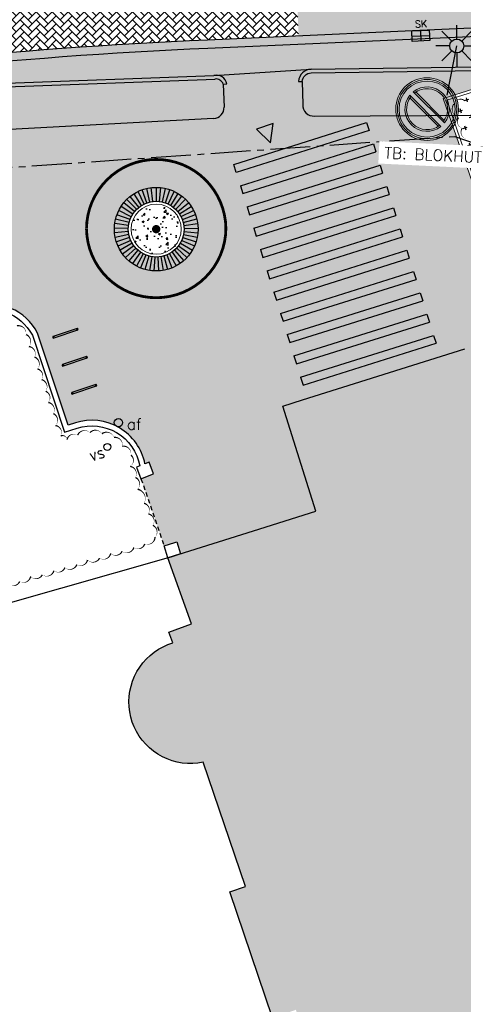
# Model space of a CAD drawing. Header units: metres. Extents: x 202922 to 203755, y 348928 to 349702.
# Tile 17 of 256: x 203188 to 203204, y 349305 to 349341. Entities that reach past the tile are written whole.
import ezdxf

# ---------------------------------------------------------------- set-up
doc = ezdxf.new("R2010")
doc.units = ezdxf.units.M
for name, pattern in [('1-200 CENTER', [4.28625, 2.8575, -0.47625, 0.47625, -0.47625]), ('1-200 DASHDOT', [2.54, 1.27, -0.635, 0, -0.635]), ('1-200 HIDDEN', [0.9525, 0.635, -0.3175])]:
    doc.linetypes.add(name, pattern=pattern)
for name, color, linetype in [('PH-BEST-BEBOUWING', 1, 'Continuous'), ('PH-BEST-BEBOUWING-ARCERING', 254, 'Continuous'), ('PH-BEST-BEGROEIIING', 252, 'Continuous'), ('PH-BEST-INDACTIEF INGETEKEND', 35, '1-200 DASHDOT'), ('PH-BEST-INRIT', 8, 'Continuous'), ('PH-BEST-KADASTRALE-GRENS', 240, '1-200 CENTER'), ('PH-BEST-MUUR-INDICATIEF INGETEKEND', 1, 'Continuous'), ('PH-BEST-POORT', 8, '1-200 HIDDEN'), ('PH-BEST-VLAGGENMAST', 6, 'Continuous'), ('PH-INM-BOOM-HANDHAVEN', 96, 'Continuous'), ('PH-INM-KANTVERHARDING', 253, 'Continuous'), ('PH-NIEUW-BAND-20-30', 210, 'Continuous'), ('PH-NIEUW-BAND-ARCERING', 143, 'Continuous'), ('PH-NIEUW-BEBORDING BLOCKS', 7, 'Continuous'), ('PH-NIEUW-BEBORDING-TEKST', 7, 'Continuous'), ('PH-NIEUW-BEPLANTING- OMRANDING', 96, 'Continuous'), ('PH-NIEUW-BEPLANTING-SIERPLANTSOEN', 75, 'Continuous'), ('PH-NIEUW-FIETSENREK', 7, 'Continuous'), ('PH-NIEUW-HALFVERHARDING', 9, 'Continuous'), ('PH-NIEUW-LICHTMAST-KROMMAST', 50, 'Continuous'), ('PH-NIEUW-STRAATMEUBILAIR', 7, 'Continuous'), ('PH-NIEUW-STRAATMEUBILAIR-BOOMBANK', 7, 'Continuous'), ('PH-ONTWERP', 7, 'Continuous'), ('PH-RIO-KOLK', 7, 'Continuous')]:
    doc.layers.add(name, color=color, linetype=linetype)
doc.layers.add('PH-NIEUW-OPSLUITBAND-10', color=240, linetype='Continuous', lineweight=18)
doc.layers.add('PH-NIEUW-SBS-KF-ROOD-BRUIN- ELLEBOOG PLEIN (GROTER 3)', color=7, linetype='Continuous', lineweight=5, true_color=0x572d2d)
doc.layers.add('PH-NIEUW-SBS-KF-ROOD-BRUIN- KEPERVERBAND RIJWEG', color=7, linetype='Continuous', lineweight=5, true_color=0x572d2d)
doc.styles.add('ISO', font='ISO')
doc.styles.add('RDL_MAATVOERING', font='romans.shx')
doc.styles.add('ROMANS', font='romans.shx')
doc.linetypes.add('1-200 BLOKHAAG', pattern='A,0,-0.035,[1,Gras.shx,S=5,R=0,X=0,Y=0.0025],-0.475', length=0.51)
pattern_1 = [(45, (0, 0), (0, 0.2873681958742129), [0.6096, -0.2032]), (135, (0.143684, 0.143684), (2.842170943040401e-17, 0.2873681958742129), [0.6096, -0.2032])]

# ---------------------------------------------------------------- blocks, each defined once
blk = doc.blocks.new('RONDJE', base_point=(35, 15))
at = {"color": 0}
blk.add_circle((35, 15), 0.25, dxfattribs=at)
blk = doc.blocks.new('58')
at = {"color": 0}
blk.add_blockref('RONDJE', (0, 0), dxfattribs=at)
at = {"color": 0, "style": 'ISO'}
blk.add_attdef('58', (0.6000000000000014, 0), '', height=0.9, dxfattribs=at)
blk = doc.blocks.new('INRITSYMBOOL')
at = {"layer": 'PH-BEST-INRIT'}
blk.add_lwpolyline([(-0.3150000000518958, 0.6299999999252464), (0, 0), (0.3149999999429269, 0.6299999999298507)], close=True, dxfattribs=at)
blk = doc.blocks.new('fietsklem')
at = {"layer": 'PH-ONTWERP'}
for p, q in [((199752.3623912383, 324124.8051578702), (199752.0327808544, 324125.6426284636)), ((199752.4182226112, 324124.8271318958), (199752.0886122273, 324125.6646024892))]:
    blk.add_line(p, q, dxfattribs=at)
at = {"layer": 'PH-ONTWERP', "color": 7}
for centre in [(199752.0606965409, 324125.6536154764), (199752.3903069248, 324124.8161448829)]:
    blk.add_circle(centre, 0.02999999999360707, dxfattribs=at)
blk = doc.blocks.new('Afvalbak')
blk.add_circle((0, 0), 0.15)
at = {"style": 'RDL_MAATVOERING'}
blk.add_text('af', height=0.4, dxfattribs=at).set_placement((0.3019962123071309, -0.2539061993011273))
blk = doc.blocks.new('*U17')
at = {"const_width": 0.1}
blk.add_lwpolyline([(-2.499880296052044, 0.003529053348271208, 0.990402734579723), (2.499814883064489, 0.03042285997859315, 0.990402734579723), (-2.499936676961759, 0.01779357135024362)], format="xyb", dxfattribs=at)
at = {"linetype": 'Continuous', "const_width": 0.15}
blk.add_lwpolyline([(-0.07500000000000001, 2.775557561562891e-18, 1), (0.07500000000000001, 2.775557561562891e-18, 1)], format="xyb", close=True, dxfattribs=at)
blk = doc.blocks.new('A$Ccc2a7da2')
at = {"true_color": 0xff0000}
h = blk.add_hatch(color=1, dxfattribs=at)
h.dxf.hatch_style = 1
h.paths.add_polyline_path([(-1.02661772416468e-08, 3.74999999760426), (0.1999999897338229, 3.74999999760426, -1), (7.299999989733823, 3.74999999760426), (7.499999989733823, 3.74999999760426, 1)])
at = {"true_color": 0xffffff}
h = blk.add_hatch(color=7, dxfattribs=at)
h.dxf.hatch_style = 1
h.paths.add_polyline_path([(0.1999999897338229, 3.74999999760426), (0.3999999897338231, 3.74999999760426, -1), (7.099999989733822, 3.74999999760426), (7.299999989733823, 3.74999999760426, 1)])
at = {"true_color": 0xff0000}
h = blk.add_hatch(color=1, dxfattribs=at)
h.dxf.hatch_style = 1
h.paths.add_polyline_path([(0.3999999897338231, 3.74999999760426), (1.099999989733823, 3.74999999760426, -1), (6.399999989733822, 3.74999999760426), (7.099999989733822, 3.74999999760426, 1)])
at = {"true_color": 0xffffff}
h = blk.add_hatch(color=7, dxfattribs=at)
h.dxf.hatch_style = 1
h.paths.add_polyline_path([(5.681506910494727, 2.242757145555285), (5.823918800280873, 2.100345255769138, 0.1695850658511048), (6.399999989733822, 3.74999999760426, 0.627905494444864), (2.100345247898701, 5.82391880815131), (2.242757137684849, 5.681506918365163, -0.8842048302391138)])
at = {"true_color": 0x007dc8}
h = blk.add_hatch(color=152, dxfattribs=at)
h.dxf.hatch_style = 1
h.paths.add_polyline_path([(2.407602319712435, 5.799504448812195), (5.799504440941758, 2.407602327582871, 0.1459923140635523), (6.199999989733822, 3.74999999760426, 0.5962630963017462)])
at = {"true_color": 0xffffff}
h = blk.add_hatch(color=7, dxfattribs=at)
h.dxf.hatch_style = 1
h.paths.add_polyline_path([(1.818493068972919, 5.257242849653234), (1.676081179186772, 5.399654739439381, 0.1695850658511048), (1.099999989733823, 3.74999999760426, 0.627905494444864), (5.399654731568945, 1.676081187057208), (5.257242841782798, 1.818493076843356, -0.8842048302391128)])
at = {"true_color": 0x007dc8}
h = blk.add_hatch(color=152, dxfattribs=at)
h.dxf.hatch_style = 1
h.paths.add_polyline_path([(1.700495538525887, 5.092397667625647, 0.1459923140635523), (1.299999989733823, 3.74999999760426, 0.5962630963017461), (5.092397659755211, 1.700495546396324)])
at = {"true_color": 0xff0000}
h = blk.add_hatch(color=1, dxfattribs=at)
h.dxf.hatch_style = 1
h.paths.add_polyline_path([(2.100345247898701, 5.823918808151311, 0.0567863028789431), (1.676081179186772, 5.399654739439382), (5.399654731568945, 1.676081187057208, 0.0567863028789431), (5.823918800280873, 2.100345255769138)])
at = {"true_color": 0xffffff}
h = blk.add_hatch(color=7, dxfattribs=at)
h.dxf.hatch_style = 1
h.paths.add_polyline_path([(1.818493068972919, 5.257242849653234, 0.02069506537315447), (1.700495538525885, 5.092397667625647), (5.092397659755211, 1.700495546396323, 0.02069506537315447), (5.257242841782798, 1.818493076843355)], flags=17)
h = blk.add_hatch(color=7, dxfattribs=at)
h.dxf.hatch_style = 1
h.paths.add_polyline_path([(2.407602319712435, 5.799504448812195, 0.02069506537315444), (2.242757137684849, 5.681506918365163), (5.681506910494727, 2.242757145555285, 0.02069506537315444), (5.799504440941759, 2.407602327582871)], flags=17)
at = {"true_color": 0xff0000}
h = blk.add_hatch(color=1, dxfattribs=at)
h.dxf.hatch_style = 1
h.paths.add_polyline_path([(7.499999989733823, 3.74999999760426), (7.299999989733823, 3.74999999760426, -1), (0.1999999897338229, 3.74999999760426), (-1.02661772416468e-08, 3.74999999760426, 1)])
at = {"true_color": 0xffffff}
h = blk.add_hatch(color=7, dxfattribs=at)
h.dxf.hatch_style = 1
h.paths.add_polyline_path([(7.299999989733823, 3.74999999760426), (7.099999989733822, 3.74999999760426, -1), (0.3999999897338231, 3.74999999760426), (0.1999999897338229, 3.74999999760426, 1)])
at = {"true_color": 0xff0000}
h = blk.add_hatch(color=1, dxfattribs=at)
h.dxf.hatch_style = 1
h.paths.add_polyline_path([(7.099999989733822, 3.74999999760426), (6.399999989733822, 3.74999999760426, -1), (1.099999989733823, 3.74999999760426), (0.3999999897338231, 3.74999999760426, 1)])
at = {"color": 7, "lineweight": 0, "true_color": 0xffffff}
for points in [[(5.399654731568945, 1.676081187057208), (1.676081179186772, 5.399654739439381)], [(5.092397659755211, 1.700495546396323), (1.700495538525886, 5.092397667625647)], [(5.823918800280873, 2.100345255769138), (2.1003452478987, 5.823918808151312)], [(5.799504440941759, 2.407602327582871), (2.407602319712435, 5.799504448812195)]]:
    blk.add_lwpolyline(points, dxfattribs=at)
at = {"color": 1, "lineweight": 0, "true_color": 0xff0000}
blk.add_circle((3.749999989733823, 3.74999999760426), 3.75, dxfattribs=at)
at = {"color": 7, "lineweight": 0, "true_color": 0xffffff}
for radius in [3.55, 3.35]:
    blk.add_circle((3.749999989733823, 3.74999999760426), radius, dxfattribs=at)
for radius, start, end in [(2.649999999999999, 321.5002498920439, 128.4997501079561), (2.449999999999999, 322.0334613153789, 127.9665386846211), (2.649999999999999, 141.5002498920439, 308.4997501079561), (2.449999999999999, 142.0334613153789, 307.966538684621)]:
    blk.add_arc((3.749999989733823, 3.74999999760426), radius, start, end, dxfattribs=at)
blk = doc.blocks.new('*U43')
h = blk.add_hatch(color=256)
h.paths.add_polyline_path([(0, 0.3735197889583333), (-0.3145617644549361, 0.3735197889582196), (-0.3145617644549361, 0.1867598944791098), (0, 0.1867598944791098)])
h.paths.add_polyline_path([(0, 0.1867598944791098), (0, 5.551115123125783e-17), (0.3145617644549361, -5.551115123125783e-17), (0.3145617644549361, 0.1867598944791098)])
blk.add_lwpolyline([(0.3145617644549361, 0), (-0.3145617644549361, 0), (-0.3145617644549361, 0.3735197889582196), (0.3145617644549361, 0.373519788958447)], close=True)
for points in [[(-0.3145617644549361, 0.3735197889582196), (0, 0.3735197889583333), (0, 0)], [(-0.3145617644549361, 0.1867598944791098), (0.3145617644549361, 0.1867598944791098)]]:
    blk.add_lwpolyline(points)
at = {"style": 'ROMANS'}
blk.add_attdef('SK', (-0.1885747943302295, 0.4870443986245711), '', height=0.25, dxfattribs=at)
blk = doc.blocks.new('A$C6E307431')
blk.add_hatch(color=256).paths.add_polyline_path([(0.678998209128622, 0.5102939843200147, 1), (0.821001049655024, 0.989705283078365, 1)])
at = {"color": 9, "flags": 128}
for points in [[(0.7499996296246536, 0.9999996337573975), (0.7499996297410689, 1.499999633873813)], [(0.5729996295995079, 0.9269996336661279), (0.2199996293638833, 1.279999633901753)], [(0.9269996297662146, 0.9269996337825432), (1.279999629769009, 1.279999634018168)], [(0.4999996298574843, 0.7499996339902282), (-3.703753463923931e-07, 0.7499996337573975)], [(0.9999996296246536, 0.7499996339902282), (1.499999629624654, 0.7499996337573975)], [(0.5729996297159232, 0.5729996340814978), (0.2199996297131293, 0.2199996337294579)], [(0.7499996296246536, 0.4999996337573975), (0.749999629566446, -3.660097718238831e-07)], [(0.9269996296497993, 0.5729996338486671), (1.279999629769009, 0.2199996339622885)]]:
    blk.add_lwpolyline(points, dxfattribs=at)
at = {"color": 9}
blk.add_circle((0.7499996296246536, 0.7499996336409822), 0.2499999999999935, dxfattribs=at)

msp = doc.modelspace()

# ---------------------------------------------------------------- hatches: boundary and pattern name
at = {"layer": 'PH-BEST-BEBOUWING-ARCERING'}
msp.add_hatch(color=256, dxfattribs=at).paths.add_polyline_path([(203219.203, 349302.758), (203220.17, 349303.08), (203219.974, 349303.668), (203219.757, 349304.318), (203219.151, 349306.137), (203218.66, 349307.61), (203217.912, 349307.363), (203217.667, 349307.282), (203217.506, 349307.765), (203213.444, 349319.969), (203213.634, 349320.055), (203213.496, 349320.534), (203214.298, 349320.864), (203213.03, 349324.61), (203212.25, 349324.38), (203212.03, 349324.84), (203211.3, 349324.64), (203210.46, 349327.13), (203207, 349326), (203207.07, 349325.78), (203205.16, 349325.16), (203203.942, 349328.785), (203198.118, 349326.953), (203197.41, 349326.73), (203198.6, 349322.96), (203196.356, 349322.254), (203193.665, 349321.408), (203193.2900665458, 349321.2898144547), (203194.14, 349318.92), (203193.33, 349318.63), (203193.47, 349318.24), (203193.2926712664, 349318.1787287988), (203193.1211783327, 349318.1026379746), (203192.956757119, 349318.012275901), (203192.800592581, 349317.9082938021), (203192.6538101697, 349317.7914410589), (203192.517467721, 349317.6625598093), (203192.3925478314, 349317.5225788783), (203192.2799507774, 349317.3725070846), (203192.1804880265, 349317.2134259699), (203192.0948763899, 349317.0464820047), (203192.023732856, 349316.8728783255), (203191.967570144, 349316.6938660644), (203191.926793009, 349316.5107353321), (203191.9016953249, 349316.3248059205), (203191.8924579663, 349316.1374177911), (203191.8991475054, 349315.949921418), (203191.9217157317, 349315.7636680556), (203191.96, 349315.58), (203192.0137275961, 349315.4002316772), (203192.0825096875, 349315.225668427), (203192.1658505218, 349315.0575684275), (203192.2631494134, 349314.8971432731), (203192.3737050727, 349314.7455492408), (203192.4967206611, 349314.6038789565), (203192.631309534, 349314.47315352), (203192.7765016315, 349314.3543151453), (203192.9312504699, 349314.2482203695), (203193.0944406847, 349314.1556338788), (203193.2648960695, 349314.077222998), (203193.4413880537, 349314.0135528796), (203193.6226445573, 349313.965082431), (203193.8073591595, 349313.932161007), (203193.9942005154, 349313.915025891), (203194.1818219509, 349313.9138005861), (203194.3688711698, 349313.9284939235), (203194.554, 349313.959), (203196.07, 349309.5), (203195.51, 349309.31), (203197.04, 349304.79), (203197.88, 349305.08), (203199.3, 349300.89), (203198.28, 349300.54), (203199.9, 349295.77), (203201.07, 349296.17), (203203.93, 349287.74), (203203.231, 349287.501), (203206.477, 349277.402), (203211.237, 349278.932), (203211.354, 349278.794), (203213.56, 349279.5), (203212.975, 349281.219), (203213.0968599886, 349281.1409634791), (203213.2215862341, 349281.0675950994), (203213.349, 349280.999), (203213.4787498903, 349280.935355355), (203213.6108128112, 349280.8766607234), (203213.745, 349280.823), (203213.8809522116, 349280.7737513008), (203214.0186858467, 349280.7297298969), (203214.158, 349280.691), (203214.2988941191, 349280.6575740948), (203214.4409633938, 349280.629560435), (203214.584, 349280.607), (203214.7278348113, 349280.5892346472), (203214.8722363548, 349280.5768954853), (203215.017, 349280.57), (203215.1617830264, 349280.5685567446), (203215.306517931, 349280.5725586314), (203215.451, 349280.582), (203215.5950402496, 349280.5966951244), (203215.7384389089, 349280.6167042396), (203215.881, 349280.642), (203216.0222848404, 349280.6724904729), (203216.1623484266, 349280.7081733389), (203216.301, 349280.749), (203216.4378611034, 349280.7953469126), (203216.5729222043, 349280.8467034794), (203216.706, 349280.903), (203216.8370725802, 349280.9642378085), (203216.9657976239, 349281.0302677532), (203217.092, 349281.101), (203217.2156241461, 349281.1764783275), (203217.3363468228, 349281.2565154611), (203217.454, 349281.341), (203217.5684456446, 349281.429835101), (203217.6794971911, 349281.5228782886), (203217.787, 349281.62), (203217.8904679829, 349281.7210025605), (203217.990178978, 349281.8257157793), (203218.086, 349281.934), (203218.1778503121, 349282.04577025), (203218.2655560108, 349282.1608214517), (203218.349, 349282.279), (203218.4275455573, 349282.4002493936), (203218.5015789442, 349282.5243053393), (203218.571, 349282.651), (203218.6358405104, 349282.7804248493), (203218.6958676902, 349282.9121511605), (203218.751, 349283.046), (203218.8006867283, 349283.1820040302), (203218.8453732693, 349283.3197319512), (203218.885, 349283.459), (203218.9195008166, 349283.5995638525), (203218.9488471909, 349283.7412935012), (203218.973, 349283.884), (203218.9917569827, 349284.0274634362), (203219.0050966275, 349284.1715315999), (203219.013, 349284.316), (203219.0154557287, 349284.4607455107), (203219.012454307, 349284.6054807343), (203219.004, 349284.75), (203218.9902804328, 349284.8940003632), (203218.9712718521, 349285.037398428), (203218.947, 349285.18), (203218.9175056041, 349285.3215774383), (203218.8828232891, 349285.4619741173), (203218.843, 349285.601), (203221.502, 349286.519), (203224.09, 349287.391), (203222.8, 349291.271), (203221.972, 349293.759), (203222.177, 349293.833)])
at = {"layer": 'PH-NIEUW-BAND-ARCERING', "ltscale": 0.2, "transparency": 33554687}
h = msp.add_hatch(color=256, dxfattribs=at)
h.dxf.hatch_style = 1
h.paths.add_polyline_path([(203205.4734026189, 349340.0410718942, -0.3399630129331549), (203211.1646395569, 349336.0553093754), (203220.8106737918, 349305.3553483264), (203221.0970009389, 349305.4259978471), (203211.4511605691, 349336.1442293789, 0.340012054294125), (203205.46006868, 349340.3407754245), (203194.7137328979, 349339.862666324, 0.02907411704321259), (203173.908024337, 349337.7206264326), (203173.956034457, 349337.4244929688, -0.02907411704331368), (203194.727066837, 349339.5629627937)])
h = msp.add_hatch(color=256, dxfattribs=at)
h.dxf.hatch_style = 1
h.paths.add_polyline_path([(203200.5098841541, 349336.6159651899), (203200.4198530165, 349336.9021371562), (203195.6503202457, 349335.4016181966), (203195.7403513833, 349335.1154462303)])
h = msp.add_hatch(color=256, dxfattribs=at)
h.dxf.hatch_style = 1
h.paths.add_polyline_path([(203200.7499671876, 349335.8528399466), (203200.65993605, 349336.1390119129), (203195.8904032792, 349334.6384929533), (203195.9804344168, 349334.352320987)])
h = msp.add_hatch(color=256, dxfattribs=at)
h.dxf.hatch_style = 1
h.paths.add_polyline_path([(203200.9900502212, 349335.0897147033), (203200.9000190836, 349335.3758866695), (203196.1304863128, 349333.87536771), (203196.2205174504, 349333.5891957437)])
h = msp.add_hatch(color=256, dxfattribs=at)
h.dxf.hatch_style = 1
h.paths.add_polyline_path([(203201.2301332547, 349334.32658946), (203201.1401021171, 349334.6127614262), (203196.3705693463, 349333.1122424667), (203196.4606004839, 349332.8260705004)])
h = msp.add_hatch(color=256, dxfattribs=at)
h.dxf.hatch_style = 1
h.paths.add_polyline_path([(203201.4702162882, 349333.5634642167), (203201.3801851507, 349333.8496361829), (203196.6106523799, 349332.3491172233), (203196.7006835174, 349332.0629452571)])
h = msp.add_hatch(color=256, dxfattribs=at)
h.dxf.hatch_style = 1
h.paths.add_polyline_path([(203201.7102993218, 349332.8003389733), (203201.6202681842, 349333.0865109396), (203196.8507354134, 349331.58599198), (203196.940766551, 349331.2998200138)])
h = msp.add_hatch(color=256, dxfattribs=at)
h.dxf.hatch_style = 1
h.paths.add_polyline_path([(203201.9503823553, 349332.03721373), (203201.8603512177, 349332.3233856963), (203197.0908184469, 349330.8228667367), (203197.1808495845, 349330.5366947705)])
h = msp.add_hatch(color=256, dxfattribs=at)
h.dxf.hatch_style = 1
h.paths.add_polyline_path([(203202.1904653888, 349331.2740884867), (203202.1004342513, 349331.560260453), (203197.3309014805, 349330.0597414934), (203197.4209326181, 349329.7735695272)])
h = msp.add_hatch(color=256, dxfattribs=at)
h.dxf.hatch_style = 1
h.paths.add_polyline_path([(203202.4305484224, 349330.5109632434), (203202.3405172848, 349330.7971352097), (203197.570984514, 349329.2966162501), (203197.6610156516, 349329.0104442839)])
h = msp.add_hatch(color=256, dxfattribs=at)
h.dxf.hatch_style = 1
h.paths.add_polyline_path([(203202.6706314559, 349329.7478380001), (203202.5806003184, 349330.0340099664), (203197.8110675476, 349328.5334910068), (203197.9010986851, 349328.2473190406)])
h = msp.add_hatch(color=256, dxfattribs=at)
h.dxf.hatch_style = 1
h.paths.add_polyline_path([(203202.9107144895, 349328.9847127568), (203202.8206833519, 349329.2708847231), (203198.0511505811, 349327.7703657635), (203198.1411817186, 349327.4841937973)])
at = {"layer": 'PH-NIEUW-BEPLANTING-SIERPLANTSOEN'}
h = msp.add_hatch(dxfattribs=at)
h.set_pattern_fill('CROSS,_I', color=256, scale=0.05, angle=-74.52787284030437, style=2)
h.set_pattern_definition([(285.4721271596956, (0, 0), (0.3906932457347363, -0.221294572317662), [0.15875, -0.4762500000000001]), (15.47212715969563, (-0.05532364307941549, -0.09767331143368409), (0.221294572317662, 0.3906932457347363), [0.15875, -0.4762500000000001])])
edge = h.paths.add_edge_path()
edge.add_arc((203203.7806225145, 349337.4981474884), 0.2441549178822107, 52.463837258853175, 162.4638371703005, ccw=False)
edge.add_arc((203204.1621851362, 349337.6181890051), 0.2441549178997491, 52.46383725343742, 162.4638371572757, ccw=False)
edge.add_arc((203204.5394844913, 349337.7262342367), 0.2440362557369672, 49.47524794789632, 159.4752478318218, ccw=False)
edge.add_arc((203204.9160340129, 349337.8020141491), 0.2440360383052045, 43.28207564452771, 153.2820755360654, ccw=False)
edge.add_arc((203205.2985587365, 349337.8367256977), 0.2440360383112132, 37.08793733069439, 147.0879372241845, ccw=False)
edge.add_arc((203205.6825955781, 349337.8299610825), 0.2440360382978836, 30.893798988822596, 140.8937988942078, ccw=False)
edge.add_arc((203206.0636605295, 349337.7817992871), 0.2440360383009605, 24.699660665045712, 134.6996605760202, ccw=False)
edge.add_arc((203206.4373042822, 349337.6928026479), 0.2440360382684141, 18.505522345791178, 128.5055222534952, ccw=False)
edge.add_arc((203206.7991641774, 349337.5640102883), 0.24403603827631, 12.311384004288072, 122.31138391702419, ccw=False)
edge.add_arc((203207.1450151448, 349337.3969259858), 0.2440360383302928, 6.117245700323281, 116.1172455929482, ccw=False)
edge.add_arc((203207.4708190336, 349337.1935006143), 0.244036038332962, -0.07689263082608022, 109.9231072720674, ccw=False)
edge.add_arc((203207.7727717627, 349336.9561093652), 0.2440360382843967, -6.271030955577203, 103.72896893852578, ccw=False)
edge.add_arc((203208.0473477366, 349336.6875240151), 0.2440360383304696, -12.465169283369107, 97.53483061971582, ccw=False)
edge.add_arc((203208.2913410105, 349336.3908805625), 0.2440360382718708, -18.659307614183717, 91.34069229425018, ccw=False)
edge.add_arc((203208.5019027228, 349336.0696426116), 0.2440360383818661, -24.853445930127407, 85.14655396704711, ccw=False)
edge.add_arc((203208.676574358, 349335.727560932), 0.2440360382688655, -31.047584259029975, 78.95241564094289, ccw=False)
edge.add_arc((203208.8198329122, 349335.366591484), 0.2441466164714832, -35.63919226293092, 74.36080763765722, ccw=False)
edge.add_arc((203208.9514320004, 349334.9894988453), 0.2441549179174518, -35.88315384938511, 74.1168460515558, ccw=False)
edge.add_arc((203208.9659622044, 349334.8279498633), 0.1842129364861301, -104.25453056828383, 5.745469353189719, ccw=False)
edge.add_arc((203208.6877951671, 349334.7229743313), 0.244154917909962, 232.4638372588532, 342.46383717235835, ccw=False)
edge.add_arc((203208.3062325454, 349334.6029328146), 0.2441549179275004, 232.4638372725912, 342.4638371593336, ccw=False)
edge.add_arc((203207.9246699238, 349334.4828912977), 0.244154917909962, 232.4638372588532, 342.46383717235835, ccw=False)
edge.add_arc((203207.5431073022, 349334.362849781), 0.2441549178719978, 232.46383725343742, 342.46383715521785, ccw=False)
edge.add_arc((203207.1615446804, 349334.2428082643), 0.2441549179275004, 232.4638372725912, 342.4638371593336, ccw=False)
edge.add_arc((203206.7799820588, 349334.1227667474), 0.244154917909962, 232.4638372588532, 342.46383717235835, ccw=False)
edge.add_arc((203206.3984194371, 349334.0027252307), 0.2441549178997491, 232.4638372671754, 342.46383715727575, ccw=False)
edge.add_arc((203206.0168568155, 349333.8826837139), 0.244154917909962, 232.463837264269, 342.46383717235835, ccw=False)
edge.add_arc((203205.6352941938, 349333.7626421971), 0.2441549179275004, 232.4638372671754, 342.4638371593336, ccw=False)
edge.add_arc((203205.2537315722, 349333.6426006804), 0.2441549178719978, 232.46383725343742, 342.46383715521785, ccw=False)
edge.add_arc((203205.0810342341, 349333.6349761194), 0.1875175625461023, 167.3357869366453, 277.3357868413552, ccw=False)
edge.add_arc((203204.9648981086, 349333.9109204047), 0.2441549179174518, 144.1168461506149, 254.1168460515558, ccw=False)
edge.add_arc((203204.8338998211, 349334.2888614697), 0.2441549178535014, 144.1168461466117, 254.11684605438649, ccw=False)
edge.add_arc((203204.7029015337, 349334.6668025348), 0.2441549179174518, 144.1168461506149, 254.1168460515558, ccw=False)
edge.add_arc((203204.5719032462, 349335.0447436), 0.2441549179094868, 144.1168461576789, 254.1168460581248, ccw=False)
edge.add_arc((203204.4409049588, 349335.422684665), 0.2441549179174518, 144.1168461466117, 254.1168460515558, ccw=False)
edge.add_arc((203204.3099066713, 349335.8006257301), 0.2441549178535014, 144.1168461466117, 254.11684605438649, ccw=False)
edge.add_arc((203204.1789083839, 349336.1785667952), 0.2441549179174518, 144.1168461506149, 254.1168460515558, ccw=False)
edge.add_arc((203204.0479100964, 349336.5565078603), 0.2441549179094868, 144.1168461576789, 254.1168460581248, ccw=False)
edge.add_arc((203203.9169118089, 349336.9344489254), 0.2441549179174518, 144.1168461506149, 254.1168460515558, ccw=False)
edge.add_arc((203203.8064602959, 349337.3846005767), 0.3192318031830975, 144.1168461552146, 254.1168460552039, ccw=False)
at = {"layer": 'PH-NIEUW-HALFVERHARDING', "transparency": 33554559}
h = msp.add_hatch(dxfattribs=at)
h.set_pattern_fill('AR-CONC', color=256, scale=0.004, angle=-3.193670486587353)
h.set_pattern_definition([(46.80632951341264, (203193.130569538, 349333.4893167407), (0.7240549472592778, -0.1042562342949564), [0.0762, -0.8382000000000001]), (351.8063295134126, (203193.130569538, 349333.4893167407), (-0.09817871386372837, 0.7708942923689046), [0.06095999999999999, -0.67056233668]), (97.25777421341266, (203193.1909072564, 349333.4806287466), (0.6258762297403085, 0.6666380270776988), [0.06476003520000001, -0.7123609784]), (42.99052951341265, (203193.1418900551, 349333.6922011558), (1.073263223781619, -0.2283166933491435), [0.1143, -1.2573]), (93.44188712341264, (203193.2313285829, 349333.6731748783), (1.003279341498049, 0.935263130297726), [0.09714009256, -1.06854243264]), (347.9904806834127, (203193.1418900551, 349333.6922011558), (1.003279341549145, 0.9352631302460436), [0.09143986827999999, -1.00583892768]), (17.80632951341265, (203193.2405021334, 349333.6358197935), (0.5827264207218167, -0.4422119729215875), [0.07619999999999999, -0.8382]), (322.8063295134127, (203193.2405021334, 349333.6358197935), (0.2878695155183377, 0.7218353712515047), [0.06096, -0.6705599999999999]), (68.25777451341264, (203193.2890626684, 349333.5989687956), (0.8705959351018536, 0.2796234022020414), [0.06476003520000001, -0.7123597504]), (34.30632951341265, (203193.130569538, 349333.4893167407), (0.03117787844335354, 0.3370065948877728), [0, -0.662432, 0, -0.68072, 0, -0.6731]), (4.306329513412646, (203193.130569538, 349333.4893167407), (0.2891882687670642, 0.3852095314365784), [0, -0.388112, 0, -0.647192, 0, -0.25654]), (324.3063295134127, (203192.9043534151, 349333.5019391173), (0.5402434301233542, -0.05309504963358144), [0, -0.254, 0, -0.7924800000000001, 0, -1.05156]), (314.3063295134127, (203192.8029112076, 349333.5075993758), (0.5972626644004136, 0.06853818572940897), [0, -0.3302, 0, -0.526288, 0, -0.74676])])
h.paths.add_polyline_path([(203191.9714494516, 349333.0786411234, 1), (203193.7714494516, 349333.0786411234, 1)])
at = {"layer": 'PH-NIEUW-SBS-KF-ROOD-BRUIN- ELLEBOOG PLEIN (GROTER 3)'}
h = msp.add_hatch(dxfattribs=at)
h.set_pattern_fill('AR-HBONE', color=256, scale=0.002, angle=62)
h.set_pattern_definition([(107, (0, 0), (-0.2537310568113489, 0.1349111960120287), [0.6096, -0.2032]), (197, (-0.05940988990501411, 0.19432099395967), (-0.2537310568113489, 0.1349111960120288), [0.6096, -0.2032])])
h.paths.add_polyline_path([(203211.1646395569, 349336.0553093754, 0.3399630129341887), (203205.4734026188, 349340.0410718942), (203194.7270668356, 349339.5629627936, 0.02492765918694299), (203176.8997621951, 349337.8767372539), (203177.2600000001, 349336.1999999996), (203177.5898318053, 349334.9021411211), (203183.2860710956, 349335.3604910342, -0.1802432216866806), (203184.2745527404, 349335.1008698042, -0.1682419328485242), (203184.834151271, 349334.3235003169), (203186.1896074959, 349330.3138392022), (203186.3478962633, 349330.3533749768), (203186.360401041, 349330.2978877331, -0.3665590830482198), (203188.6141703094, 349329.3519720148), (203189.7138590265, 349326.0464985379), (203189.9582988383, 349326.1261362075, -0.2164757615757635), (203191.554, 349325.9536, -0.2132967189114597), (203192.4694503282, 349324.6615405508), (203192.6181, 349324.7174), (203192.775, 349324.2984), (203192.3258, 349324.1296), (203193.1575928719, 349321.7173721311), (203193.5400160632, 349321.8363148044), (203193.6158600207, 349321.8598081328), (203193.748243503, 349321.4341701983), (203196.356, 349322.254), (203198.6, 349322.96), (203197.41, 349326.73), (203198.118, 349326.953), (203203.942, 349328.785), (203205.16, 349325.16), (203207.07, 349325.78), (203207, 349326), (203210.46, 349327.13), (203213.6537076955, 349328.1334740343)])
h.paths.add_polyline_path([(203204.8013937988, 349333.0389883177), (203203.1632334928, 349337.7652184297), (203204.2276502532, 349338.1000892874, -0.4057884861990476), (203209.2074760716, 349335.5944459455), (203209.5729122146, 349334.5401319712)], flags=16)
h.paths.add_polyline_path([(203202.9107144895, 349328.9847127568), (203198.1411817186, 349327.4841937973), (203198.0511505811, 349327.7703657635), (203202.8206833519, 349329.2708847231)], flags=16)
h.paths.add_polyline_path([(203202.6706314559, 349329.7478380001), (203197.9010986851, 349328.2473190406), (203197.8110675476, 349328.5334910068), (203202.5806003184, 349330.0340099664)], flags=16)
h.paths.add_polyline_path([(203202.4305484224, 349330.5109632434), (203197.6610156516, 349329.0104442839), (203197.570984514, 349329.2966162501), (203202.3405172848, 349330.7971352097)], flags=16)
h.paths.add_polyline_path([(203202.1904653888, 349331.2740884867), (203197.4209326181, 349329.7735695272), (203197.3309014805, 349330.0597414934), (203202.1004342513, 349331.560260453)], flags=16)
h.paths.add_polyline_path([(203201.9503823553, 349332.03721373), (203197.1808495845, 349330.5366947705), (203197.0908184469, 349330.8228667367), (203201.8603512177, 349332.3233856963)], flags=16)
h.paths.add_polyline_path([(203201.7102993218, 349332.8003389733), (203196.940766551, 349331.2998200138), (203196.8507354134, 349331.58599198), (203201.6202681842, 349333.0865109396)], flags=16)
h.paths.add_polyline_path([(203201.4702162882, 349333.5634642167), (203196.7006835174, 349332.0629452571), (203196.6106523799, 349332.3491172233), (203201.3801851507, 349333.8496361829)], flags=16)
h.paths.add_polyline_path([(203201.2301332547, 349334.32658946), (203196.4606004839, 349332.8260705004), (203196.3705693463, 349333.1122424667), (203201.1401021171, 349334.6127614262)], flags=16)
h.paths.add_polyline_path([(203200.9900502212, 349335.0897147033), (203196.2205174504, 349333.5891957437), (203196.1304863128, 349333.87536771), (203200.9000190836, 349335.3758866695)], flags=16)
h.paths.add_polyline_path([(203200.7499671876, 349335.8528399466), (203195.9804344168, 349334.352320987), (203195.8904032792, 349334.6384929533), (203200.65993605, 349336.1390119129)], flags=16)
h.paths.add_polyline_path([(203200.5098841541, 349336.6159651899), (203195.7403513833, 349335.1154462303), (203195.6503202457, 349335.4016181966), (203200.4198530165, 349336.9021371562)], flags=16)
h.paths.add_polyline_path([(203191.8714494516, 349333.0786411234, -1), (203193.8714494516, 349333.0786411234, -1)], flags=16)
at = {"layer": 'PH-NIEUW-SBS-KF-ROOD-BRUIN- KEPERVERBAND RIJWEG'}
h = msp.add_hatch(dxfattribs=at)
h.set_pattern_fill('AR-HBONE', color=256, scale=0.002)
h.set_pattern_definition(pattern_1)
h.paths.add_polyline_path([(203207.2153600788, 349365.3675207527), (203203.6902346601, 349365.8868740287), (203201.8311508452, 349351.7081580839), (203205.2526244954, 349350.8882298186)])
edge = h.paths.add_edge_path()
edge.add_line((203205.2526244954, 349350.8882298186), (203201.8311508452, 349351.7081580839))
edge.add_line((203201.8311508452, 349351.7081580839), (203201.512562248, 349349.2783713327))
edge.add_arc((203197.5465089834, 349349.7983920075), 3.999999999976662, 272.5474339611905, 352.5301090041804, ccw=False)
edge.add_line((203197.7242948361, 349345.8023449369), (203197.9820843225, 349340.0080766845))
edge.add_line((203197.9820843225, 349340.0080766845), (203205.3000046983, 349340.3336541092))
edge.add_arc((203205.7222308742, 349334.3425259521), 6.005987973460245, 18.12567490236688, 94.03126833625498, ccw=False)
edge.add_line((203211.430180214, 349336.2110028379), (203212.6795906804, 349332.2345652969))
edge.add_line((203212.6795906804, 349332.2345652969), (203217.1726955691, 349333.6698391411))
edge.add_arc((203222.8882222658, 349335.4954224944), 5.999999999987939, 95.04223127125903, 197.7138833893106, ccw=False)
edge.add_line((203222.3608823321, 349341.4722036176), (203221.8468639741, 349347.2640647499))
edge.add_arc((203186.4864884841, 349745.6980527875), 399.9999987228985, 273.2905117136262, 275.07162094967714, ccw=False)
edge.add_arc((203209.2163731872, 349350.3509251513), 3.999999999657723, 172.2803428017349, 273.2905117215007, ccw=False)
h = msp.add_hatch(dxfattribs=at)
h.set_pattern_fill('AR-HBONE', color=256, scale=0.002)
h.set_pattern_definition(pattern_1)
h.paths.add_polyline_path([(203197.7242948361, 349345.8023449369), (203194.4559434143, 349345.6569345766, 0.01948113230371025), (203180.0333851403, 349344.4510287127), (203180.7413944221, 349338.6944044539, -0.01948113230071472), (203194.7137328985, 349339.8626663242), (203197.9820843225, 349340.0080766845)])

# ---------------------------------------------------------------- linework, layer by layer
at = {"layer": 'PH-BEST-BEBOUWING'}
for points in [[(203197.04, 349304.79), (203195.51, 349309.31), (203196.07, 349309.5), (203194.554, 349313.959), (203194.3688711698, 349313.9284939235), (203194.1818219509, 349313.9138005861), (203193.9942005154, 349313.915025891), (203193.8073591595, 349313.932161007), (203193.6226445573, 349313.965082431), (203193.4413880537, 349314.0135528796), (203193.2648960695, 349314.077222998), (203193.0944406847, 349314.1556338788), (203192.9312504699, 349314.2482203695), (203192.7765016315, 349314.3543151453), (203192.631309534, 349314.47315352), (203192.4967206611, 349314.6038789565), (203192.3737050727, 349314.7455492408), (203192.2631494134, 349314.8971432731), (203192.1658505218, 349315.0575684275), (203192.0825096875, 349315.225668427), (203192.0137275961, 349315.4002316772), (203191.96, 349315.58), (203191.9217157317, 349315.7636680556), (203191.8991475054, 349315.949921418), (203191.8924579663, 349316.1374177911), (203191.9016953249, 349316.3248059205), (203191.926793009, 349316.5107353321), (203191.967570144, 349316.6938660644), (203192.023732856, 349316.8728783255), (203192.0948763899, 349317.0464820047), (203192.1804880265, 349317.2134259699), (203192.2799507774, 349317.3725070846), (203192.3925478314, 349317.5225788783), (203192.517467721, 349317.6625598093), (203192.6538101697, 349317.7914410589), (203192.800592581, 349317.9082938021), (203192.956757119, 349318.012275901), (203193.1211783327, 349318.1026379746), (203193.2926712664, 349318.1787287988), (203193.47, 349318.24), (203193.33, 349318.63), (203194.14, 349318.92), (203193.29, 349321.29), (203193.481, 349321.35), (203193.665, 349321.408), (203196.356, 349322.254), (203198.6, 349322.96), (203197.41, 349326.73), (203198.118, 349326.953), (203203.942, 349328.785)], [(203193.1576155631, 349321.7173791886), (203193.5400160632, 349321.8363148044), (203193.6158600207, 349321.8598081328), (203193.7487101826, 349321.4326697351), (203193.29, 349321.29), (203193.1576155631, 349321.7173791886)]]:
    msp.add_lwpolyline(points, dxfattribs=at)
at = {"layer": 'PH-BEST-BEGROEIIING'}
msp.add_lwpolyline([(203187.542497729, 349320.3650512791, 0, 0.05, 0.52056705), (203187.9745305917, 349320.440511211, 0, 0.05, 0.52056705), (203188.3681881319, 349320.6231976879, 0, 0.05, 0.52056705), (203188.7847744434, 349320.6830542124, 0, 0.05, 0.52056705), (203189.2026776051, 349320.8302798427, 0, 0.05, 0.52056705), (203189.5942875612, 349320.9417838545, 0, 0.05, 0.52056705), (203190.0249326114, 349321.0479855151, 0, 0.05, 0.52056705), (203190.4078636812, 349321.2161989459, 0, 0.05, 0.52056705), (203190.8386194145, 349321.2794435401, 0, 0.05, 0.52056705), (203191.2402498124, 349321.45278769, 0, 0.05, 0.52056705), (203191.6481624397, 349321.5265658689, 0, 0.05, 0.52056705), (203192.0709376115, 349321.6625172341, 0, 0.05, 0.52056705), (203192.4583527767, 349321.789878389, 0, 0.05, 0.52056705), (203192.8282405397, 349322.032983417, 0, 0.05, 0.52056705), (203192.7519260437, 349322.4557138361, 0, 0.05, 0.52056705), (203192.5896329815, 349322.8692159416, 0, 0.05, 0.52056705), (203192.4331752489, 349323.246205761, 0, 0.05, 0.52056705), (203192.2026060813, 349323.7506198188, 0, 0.05, 0.52056705), (203192.125568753, 349324.1732053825, 0, 0.05, 0.52056705), (203191.9371232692, 349324.5721600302, 0, 0.05, 0.52056705), (203191.96381788, 349324.9758380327, 0, 0.05, 0.52056705), (203191.6586290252, 349325.2933044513, 0, 0.05, 0.52056705), (203191.3547064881, 349325.6072362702, 0, 0.05, 0.52056705), (203190.9217992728, 349325.7377213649, 0, 0.05, 0.52056705), (203190.4973734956, 349325.7795694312, 0, 0.05, 0.52056705), (203190.0530053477, 349325.6906587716, 0, 0.05, 0.52056705), (203189.6751178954, 349325.5302909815, 0, 0.05, 0.52056705), (203189.4471686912, 349325.6603109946, 0, 0.05, 0.52056705), (203189.2586477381, 349326.0367713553, 0, 0.05, 0.52056705), (203189.1847683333, 349326.4643331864, 0, 0.05, 0.52056705), (203189.0008481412, 349326.8625484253, 0, 0.05, 0.52056705), (203188.9067120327, 349327.2641801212, 0, 0.05, 0.52056705), (203188.7601420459, 349327.683615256, 0, 0.05, 0.52056705), (203188.6124642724, 349328.0646418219, 0, 0.05, 0.52056705), (203188.5078339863, 349328.4933712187, 0, 0.05, 0.52056705), (203188.3029222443, 349328.8704539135, 0, 0.05, 0.52056705), (203188.2020193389, 349329.2994621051, 0, 0.05, 0.52056705), (203187.8756568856, 349329.6118255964, 0, 0.05, 0.52056705)], format="xyseb", dxfattribs=at)
at = {"layer": 'PH-BEST-INDACTIEF INGETEKEND', "linetype": '1-200 BLOKHAAG', "flags": 128}
msp.add_lwpolyline([(203193.2988489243, 349321.2927797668), (203181.6978914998, 349317.9964496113)], dxfattribs=at)
at = {"layer": 'PH-BEST-KADASTRALE-GRENS', "ltscale": 0.5}
msp.add_lwpolyline([(203177.726, 349334.599), (203203.588, 349336.408), (203207.971, 349334.882), (203211.006, 349331.288)], dxfattribs=at)
at = {"layer": 'PH-BEST-MUUR-INDICATIEF INGETEKEND', "ltscale": 0.25, "flags": 128}
msp.add_lwpolyline([(203186.2162380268, 349330.0278659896, -0.4012865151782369), (203188.4292596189, 349329.2742203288), (203189.586829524, 349325.7947660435), (203190.0335915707, 349325.9403196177, -0.2144787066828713), (203191.4521901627, 349325.7814525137, -0.2182595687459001), (203192.2794103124, 349324.5901274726), (203192.1689, 349324.5486), (203192.3258, 349324.1296), (203192.775, 349324.2984), (203192.6181, 349324.7174), (203192.4694503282, 349324.6615405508, 0.2132967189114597), (203191.554, 349325.9536, 0.2145329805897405), (203189.972, 349326.1306), (203189.7138590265, 349326.0464985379), (203188.6141703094, 349329.3519720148, 0.3665590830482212), (203186.360401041, 349330.2978877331)], format="xyb", dxfattribs=at)
at = {"layer": 'PH-BEST-POORT', "ltscale": 0.25, "flags": 128}
msp.add_lwpolyline([(203192.3258, 349324.1296), (203193.1578375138, 349321.7166626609)], dxfattribs=at)
at = {"layer": 'PH-INM-KANTVERHARDING'}
for p, q in [((203194.9408372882, 349338.5921056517), (203198.4261525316, 349338.8158536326)), ((203198.4261525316, 349338.8158536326), (203204.4526858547, 349338.9048471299)), ((203184.6263796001, 349338.2018958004), (203194.9408372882, 349338.5921056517)), ((203184.6312941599, 349338.0719887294), (203194.9820704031, 349338.4635725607)), ((203197.9802778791, 349338.3799425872), (203198.1101056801, 349338.3732536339)), ((203198.1101056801, 349338.3732536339), (203198.1303482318, 349337.5453633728)), ((203195.2766297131, 349338.2818593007), (203195.4005732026, 349338.2897409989)), ((203195.2766297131, 349338.2818593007), (203195.3060726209, 349337.4592565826)), ((203194.9274501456, 349337.0455068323), (203184.7761733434, 349336.5087311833)), ((203198.5422940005, 349337.1361337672), (203204.5457951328, 349337.1622970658))]:
    msp.add_line(p, q, dxfattribs=at)
at = {"layer": 'PH-INM-KANTVERHARDING', "flags": 128}
msp.add_lwpolyline([(203198.1101056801, 349338.3732536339, -0.3901341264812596), (203198.4290652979, 349338.685882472), (203204.4579662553, 349338.774910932, -0.3582301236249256), (203211.9079542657, 349333.4419123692), (203212.4743912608, 349331.504961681)], format="xyb", dxfattribs=at)
at = {"layer": 'PH-INM-KANTVERHARDING'}
for centre, radius, start, end in [((203198.4394278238, 349338.356286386), 0.4597589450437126, 91.65461477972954, 177.0506050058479), ((203195.0218820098, 349338.2146422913), 0.386065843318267, 11.21686319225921, 102.1179342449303), ((203195.0173684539, 349338.1905413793), 0.2748733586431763, 19.40346418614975, 100.143084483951), ((203194.9063285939, 349337.4449487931), 0.4, 273.0268471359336, 2.049877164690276), ((203198.5147696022, 349337.5203814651), 0.385232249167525, 176.2818195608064, 274.0972081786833)]:
    msp.add_arc(centre, radius, start, end, dxfattribs=at)
at = {"layer": 'PH-NIEUW-BAND-20-30'}
msp.add_line((203205.4600686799, 349340.3407754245), (203194.7137328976, 349339.862666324), dxfattribs=at)
msp.add_lwpolyline([(203205.4734026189, 349340.0410718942), (203194.7270668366, 349339.5629627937, 0.02907411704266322), (203173.956034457, 349337.4244929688)], format="xyb", dxfattribs=at)
msp.add_lwpolyline([(203200.5098841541, 349336.6159651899), (203195.7403513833, 349335.1154462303), (203195.6503202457, 349335.4016181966), (203200.4198530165, 349336.9021371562)], close=True, dxfattribs=at)
for points in [[(203195.8904032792, 349334.6384929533), (203200.65993605, 349336.1390119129)], [(203200.65993605, 349336.1390119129), (203200.7499671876, 349335.8528399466)], [(203195.9804344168, 349334.352320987), (203200.7499671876, 349335.8528399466)], [(203196.1304863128, 349333.87536771), (203200.9000190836, 349335.3758866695)], [(203200.9000190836, 349335.3758866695), (203200.9900502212, 349335.0897147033)], [(203196.2205174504, 349333.5891957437), (203200.9900502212, 349335.0897147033)], [(203195.8904032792, 349334.6384929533), (203195.9804344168, 349334.352320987)], [(203196.3705693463, 349333.1122424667), (203201.1401021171, 349334.6127614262)], [(203201.1401021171, 349334.6127614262), (203201.2301332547, 349334.32658946)], [(203196.4606004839, 349332.8260705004), (203201.2301332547, 349334.32658946)], [(203196.1304863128, 349333.87536771), (203196.2205174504, 349333.5891957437)], [(203196.6106523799, 349332.3491172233), (203201.3801851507, 349333.8496361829)], [(203201.3801851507, 349333.8496361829), (203201.4702162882, 349333.5634642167)], [(203196.7006835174, 349332.0629452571), (203201.4702162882, 349333.5634642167)], [(203196.3705693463, 349333.1122424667), (203196.4606004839, 349332.8260705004)], [(203196.8507354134, 349331.58599198), (203201.6202681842, 349333.0865109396)], [(203201.6202681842, 349333.0865109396), (203201.7102993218, 349332.8003389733)], [(203196.940766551, 349331.2998200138), (203201.7102993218, 349332.8003389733)], [(203196.6106523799, 349332.3491172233), (203196.7006835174, 349332.0629452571)], [(203197.0908184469, 349330.8228667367), (203201.8603512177, 349332.3233856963)], [(203197.1808495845, 349330.5366947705), (203201.9503823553, 349332.03721373)], [(203201.8603512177, 349332.3233856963), (203201.9503823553, 349332.03721373)], [(203196.8507354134, 349331.58599198), (203196.940766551, 349331.2998200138)], [(203197.3309014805, 349330.0597414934), (203202.1004342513, 349331.560260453)], [(203202.1004342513, 349331.560260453), (203202.1904653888, 349331.2740884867)], [(203197.420932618, 349329.7735695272), (203202.1904653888, 349331.2740884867)], [(203197.0908184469, 349330.8228667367), (203197.1808495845, 349330.5366947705)], [(203197.570984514, 349329.2966162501), (203202.3405172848, 349330.7971352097)], [(203202.3405172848, 349330.7971352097), (203202.4305484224, 349330.5109632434)], [(203197.6610156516, 349329.0104442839), (203202.4305484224, 349330.5109632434)], [(203197.3309014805, 349330.0597414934), (203197.4209326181, 349329.7735695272)], [(203197.8110675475, 349328.5334910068), (203202.5806003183, 349330.0340099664)], [(203202.5806003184, 349330.0340099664), (203202.6706314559, 349329.7478380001)], [(203197.9010986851, 349328.2473190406), (203202.6706314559, 349329.7478380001)], [(203197.570984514, 349329.2966162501), (203197.6610156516, 349329.0104442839)], [(203198.0511505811, 349327.7703657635), (203202.8206833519, 349329.2708847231)], [(203202.8206833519, 349329.2708847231), (203202.9107144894, 349328.9847127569)], [(203198.1411817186, 349327.4841937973), (203202.9107144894, 349328.9847127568)], [(203197.8110675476, 349328.5334910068), (203197.9010986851, 349328.2473190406)], [(203198.0511505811, 349327.7703657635), (203198.1411817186, 349327.4841937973)]]:
    msp.add_lwpolyline(points, dxfattribs=at)
msp.add_arc((203202.7140962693, 349160.0405481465), 179.9999999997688, 92.54743396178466, 99.20885420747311, dxfattribs=at)
at = {"layer": 'PH-NIEUW-BEBORDING BLOCKS'}
msp.add_lwpolyline([(203203.306245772, 349337.8899678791), (203203.6513505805, 349339.6487072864)], dxfattribs=at)
at = {"layer": 'PH-NIEUW-BEPLANTING- OMRANDING'}
msp.add_lwpolyline([(203203.9810906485, 349336.3216743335, 0, 0.04, -0.52056705), (203203.850092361, 349336.6996153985, 0, 0.04, -0.52056705), (203203.7190940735, 349337.0775564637, 0, 0.04, -0.52056705), (203203.5478142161, 349337.5717132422, 0, 0.04, -0.52056705), (203203.9293768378, 349337.691754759, 0, 0.04, -0.52056705)], format="xyseb", dxfattribs=at)
at = {"layer": 'PH-NIEUW-OPSLUITBAND-10'}
for p, q in [((203203.1632334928, 349337.7652184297), (203204.2276502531, 349338.1000892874)), ((203204.8013937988, 349333.0389883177), (203203.1632334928, 349337.7652184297))]:
    msp.add_line(p, q, dxfattribs=at)
msp.add_lwpolyline([(203203.2914270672, 349337.7007167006), (203204.2576606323, 349338.004698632, -0.4057884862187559), (203209.1129908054, 349335.5616963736), (203209.4447186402, 349334.6046337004), (203204.8640609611, 349333.163535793)], format="xyb", close=True, dxfattribs=at)
for radius in [1, 0.9]:
    msp.add_circle((203192.8714494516, 349333.0786411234), radius, dxfattribs=at)
at = {"layer": 'PH-NIEUW-STRAATMEUBILAIR-BOOMBANK'}
for points in [[(203192.5394127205, 349334.0219075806), (203192.3733943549, 349334.4935408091)], [(203192.6449697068, 349334.0526569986), (203192.5317298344, 349334.5396649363)], [(203192.753264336, 349334.0716327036), (203192.6941717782, 349334.5681284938)], [(203192.8761727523, 349334.0786299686), (203192.8785344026, 349334.5786243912)], [(203192.9859212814, 349334.072067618), (203193.0431571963, 349334.5687808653)], [(203193.0942860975, 349334.0534969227), (203193.2057044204, 349334.5409248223)], [(203193.1999573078, 349334.0231423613), (203193.3642112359, 349334.4953929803)], [(203192.1692642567, 349333.7906354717), (203191.8181716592, 349334.1466326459)], [(203192.251669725, 349333.8634169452), (203191.9417798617, 349334.2558048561)], [(203192.3415669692, 349333.9267122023), (203192.076625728, 349334.3507477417)], [(203192.4378693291, 349333.9797561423), (203192.2210792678, 349334.4303136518)], [(203193.3016575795, 349333.9813708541), (203193.5167616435, 349334.4327357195)], [(203193.3981575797, 349333.9286873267), (203193.6615116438, 349334.3537104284)], [(203193.4882908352, 349333.8657286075), (203193.796711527, 349334.2592723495)], [(203193.5709678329, 349333.7932557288), (203193.9207270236, 349334.1505630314)], [(203192.0308104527, 349333.6202369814), (203191.6104909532, 349333.8910349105)], [(203192.0953466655, 349333.7092475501), (203191.7072952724, 349334.0245507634)], [(203193.6451891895, 349333.7121447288), (203194.0320590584, 349334.0288965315)], [(203193.7100577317, 349333.6233760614), (203194.1293618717, 349333.8957435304)], [(203191.900669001, 349333.3186105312), (203191.4152787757, 349333.4385952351)], [(203191.9328797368, 349333.423730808), (203191.4635948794, 349333.5962756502)], [(203191.9764357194, 349333.5246797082), (203191.5289288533, 349333.7476990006)], [(203193.7647893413, 349333.5280227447), (203194.2114592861, 349333.7527135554)], [(203193.8087224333, 349333.4272373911), (203194.2773589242, 349333.6015355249)], [(203193.8413259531, 349333.322238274), (203194.3262642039, 349333.4440368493)], [(203191.8716988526, 349333.1009736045), (203191.3718235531, 349333.1121398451)], [(203191.8801928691, 349333.2105895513), (203191.3845645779, 349333.2765637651)], [(203193.8622057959, 349333.2142946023), (203194.357583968, 349333.2821213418)], [(203193.87110957, 349333.104711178), (203194.3709396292, 349333.1177462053)], [(203191.8752896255, 349332.9910877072), (203191.3772097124, 349332.947310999)], [(203191.8909217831, 349332.8822601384), (203191.4006579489, 349332.7840696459)], [(203191.9184063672, 349332.7758063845), (203191.4418848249, 349332.624389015)], [(203193.8256180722, 349332.7793716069), (203194.3027023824, 349332.6297368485)], [(203193.8527044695, 349332.8859273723), (203194.3433319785, 349332.7895704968)], [(203193.8679296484, 349332.9948126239), (203194.3661697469, 349332.9528983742)], [(203191.9574111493, 349332.6730132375), (203191.5003919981, 349332.4701992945)], [(203192.0074646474, 349332.575123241), (203191.5754722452, 349332.3233642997)], [(203192.0679618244, 349332.48331967), (203191.6662180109, 349332.1856589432)], [(203192.1381714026, 349332.3987122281), (203191.771532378, 349332.0587477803)], [(203193.6072644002, 349332.4014584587), (203193.9751718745, 349332.0628671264)], [(203193.677157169, 349332.4863277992), (203194.0800110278, 349332.1901711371)], [(203193.7373107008, 349332.5783569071), (203194.1702413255, 349332.3282147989)], [(203193.7869978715, 349332.6764333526), (203194.2447720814, 349332.4753294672)], [(203192.2172447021, 349332.3223236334), (203191.8901423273, 349331.9441648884)], [(203192.3042259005, 349332.2550772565), (203192.0206141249, 349331.843295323)], [(203192.398063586, 349332.1977859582), (203192.1613706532, 349331.7573583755)], [(203192.4976234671, 349332.1511422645), (203192.3107104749, 349331.687392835)], [(203192.6017020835, 349332.1157099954), (203192.4668283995, 349331.6342444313)], [(203192.7090413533, 349332.0919174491), (203192.6278373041, 349331.5985556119)], [(203192.8183437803, 349332.0800522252), (203192.7917909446, 349331.5807577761)], [(203192.9282881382, 349332.0802577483), (203192.9567074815, 349331.5810660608)], [(203193.0375454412, 349332.0925315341), (203193.1205934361, 349331.5994767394)], [(203193.1447950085, 349332.1167252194), (203193.281467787, 349331.6357672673)], [(203193.2487404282, 349332.1525463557), (203193.4373859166, 349331.6894989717)], [(203193.3481252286, 349332.1995619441), (203193.586463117, 349331.7600223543)], [(203193.4417480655, 349332.2572036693), (203193.7268973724, 349331.8464849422)], [(203193.5284772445, 349332.3247747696), (203193.8569911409, 349331.9478415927)]]:
    msp.add_lwpolyline(points, dxfattribs=at)
for radius in [1.5, 1]:
    msp.add_circle((203192.8714494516, 349333.0786411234), radius, dxfattribs=at)

# ---------------------------------------------------------------- block references
at = {"layer": 'PH-BEST-INRIT', "rotation": 18.79612992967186}
msp.add_blockref('INRITSYMBOOL', (203196.9735340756, 349336.172804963), dxfattribs=at)
at = {"layer": 'PH-BEST-VLAGGENMAST'}
ref = msp.add_blockref('58', (203191.12, 349325.27), dxfattribs=dict(at, xscale=0.5, yscale=0.5, zscale=0.5))
ref.add_attrib('58', 'vs', (203190.5462041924, 349324.7257371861), dxfattribs={"layer": '0', "color": 0, "height": 0.45, "rotation": 17.46752650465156, "style": 'ISO'})
at = {"layer": 'PH-INM-BOOM-HANDHAVEN'}
msp.add_blockref('*U17', (203192.8714494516, 349333.0786411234), dxfattribs=at)
at = {"layer": 'PH-NIEUW-BEBORDING BLOCKS', "ltscale": 0.2, "xscale": 0.3, "yscale": 0.3, "zscale": 0.3}
msp.add_blockref('A$Ccc2a7da2', (203201.462659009, 349336.2593362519), dxfattribs=at)
at = {"layer": 'PH-NIEUW-FIETSENREK', "color": 7, "xscale": -1, "rotation": 129.8851538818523}
for p in [(323809.7869293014, 710451.0615009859), (323810.1215457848, 710450.0557018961), (323810.4561622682, 710449.0499028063)]:
    msp.add_blockref('fietsklem', p, dxfattribs=at)
at = {"layer": 'PH-NIEUW-LICHTMAST-KROMMAST', "color": 2}
msp.add_blockref('A$C6E307431', (203202.9013509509, 349338.8987076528), dxfattribs=at)
at = {"layer": 'PH-NIEUW-STRAATMEUBILAIR'}
msp.add_blockref('Afvalbak', (203191.5172856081, 349326.139798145), dxfattribs=at)
at = {"layer": 'PH-RIO-KOLK', "rotation": 2.534014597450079}
msp.add_blockref('*U43', (203202.3684897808, 349339.8292667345), dxfattribs=at).add_auto_attribs({'SK': 'SK'})

# ---------------------------------------------------------------- next in the draw order: texts
at = {"layer": 'PH-NIEUW-BEBORDING-TEKST', "insert": (203201.0677696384, 349336.0226181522), "char_height": 0.4, "attachment_point": 1, "rotation": 357.22047594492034, "style": 'ROMANS', "bg_fill": 3, "box_fill_scale": 1.5, "bg_fill_color": 256, "bg_fill_transparency": 0}
msp.add_mtext_dynamic_manual_height_columns('TB: BLOKHUT ', width=4.073868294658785, gutter_width=1, heights=[0], dxfattribs=at)

doc.saveas('drawing.dxf')
